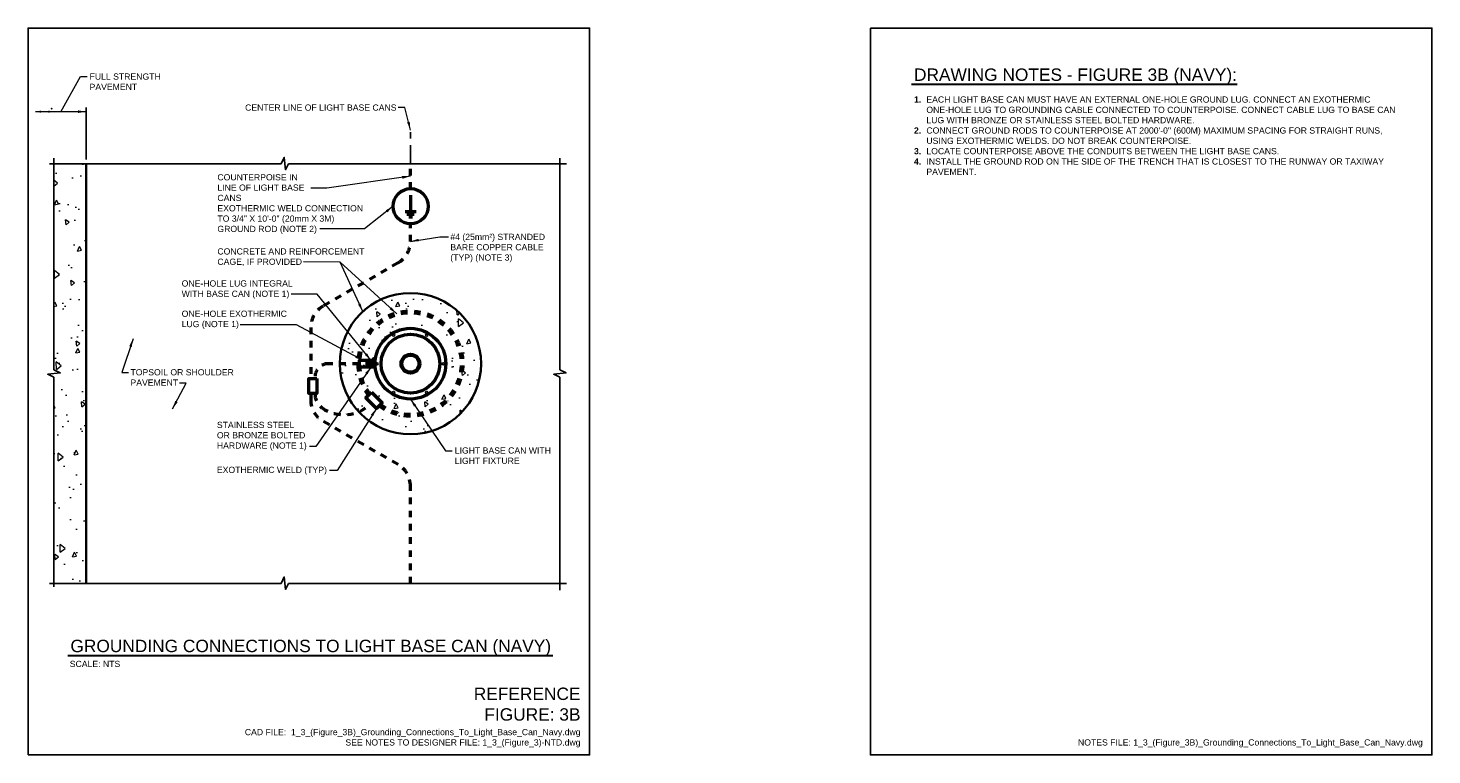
# Model space of a CAD drawing. Header units: inches. Extents: x 0 to 21.3, y 0 to 11.
import ezdxf
from ezdxf.enums import TextEntityAlignment as Align

# ---------------------------------------------------------------- set-up
doc = ezdxf.new("R2010")
doc.units = ezdxf.units.IN
doc.header["$LTSCALE"] = 0.375
doc.header["$MEASUREMENT"] = 0
doc.header["$PDSIZE"] = 2
for name, pattern in [('CENTER2', [1.125, 0.75, -0.125, 0.125, -0.125]), ('DASHED2', [0.375, 0.25, -0.125]), ('HIDDEN2', [0.1875, 0.125, -0.0625])]:
    doc.linetypes.add(name, pattern=pattern)
doc.layers.get('0').update_dxf_attribs({"linetype": 'CONTINUOUS', "lineweight": 35})
for name, color, linetype, lineweight in [('E-AFLD-LITE-RUNW', 203, 'CONTINUOUS', 50), ('E-GRND-CIRC', 4, 'DASHED2', 50), ('E-GRND-EQUI', 83, 'CONTINUOUS', 50), ('G-ANNO-PATT', 8, 'CONTINUOUS', 18), ('G-ANNO-RDME', 5, 'CONTINUOUS', 18), ('S-FSTN-MISC', 13, 'CONTINUOUS', 25), ('S-REIN-RBAR', 5, 'CONTINUOUS', 70), ('S-SLAB-EDGE', 41, 'CONTINUOUS', 35)]:
    doc.layers.add(name, color=color, linetype=linetype, lineweight=lineweight)
for name, color, linetype in [('G-ANNO-DIMS', 7, 'CONTINUOUS'), ('G-ANNO-DIMS @ 1', 7, 'CONTINUOUS'), ('G-ANNO-SYMB', 6, 'CONTINUOUS'), ('G-ANNO-TEXT', 7, 'CONTINUOUS'), ('G-ANNO-TTLB', 7, 'CONTINUOUS')]:
    doc.layers.add(name, color=color, linetype=linetype)
doc.styles.add('00-E-TITLE-1_1', font='arial.ttf', dxfattribs={"height": 0.1875})
doc.styles.add('01-E-BLDG-1_1', font='arial.ttf', dxfattribs={"height": 0.09375})
doc.dimstyles.new('01-E-BLDG-1_1', dxfattribs={"dimtxt": 0.09375, "dimasz": 0.125, "dimexe": 0.0625, "dimexo": 0.0625, "dimgap": 0.0625, "dimtad": 1, "dimdec": 4, "dimzin": 3, "dimdsep": 46, "dimlunit": 4, "dimtxsty": '01-E-BLDG-1_1', "dimcen": 0.0625, "dimclrd": 1, "dimclre": 1, "dimclrt": 256, "dimazin": 0, "dimtfac": 1, "dimtdec": 4, "dimtmove": 1, "dimatfit": 3, "dimfxl": 1, "dimfrac": 2, "dimtolj": 1, "dimtzin": 3, "dimlwd": 0, "dimlwe": 0, "dimarcsym": 0})

# ---------------------------------------------------------------- blocks, each defined once
blk = doc.blocks.new('GRDROD')
at = {"color": 0, "linetype": 'Continuous'}
for p, q in [((0, 0.0781), (0, 0)), ((0, 0), (0, -0.0391)), ((0.039, -0.0391), (-0.0391, -0.0391)), ((0.026, -0.0586), (-0.0261, -0.0586)), ((0.013, -0.0781), (-0.013, -0.0781))]:
    blk.add_line(p, q, dxfattribs=at)
blk.add_circle((0, 0), 0.125, dxfattribs=at)
blk = doc.blocks.new('BREAK')
at = {"color": 0, "linetype": 'Continuous', "flags": 128}
blk.add_lwpolyline([(0, 0), (0.046625, 0.097375), (0.069125, -0.090125), (0.112375, 0)], dxfattribs=at)
blk = doc.blocks.new('DBLARR')
at = {"linetype": 'Continuous'}
for points in [[(-0.227, 0.016), (-0.13, 0), (-0.227, -0.016), (-0.227, -0.016, 0.240091)], [(-0.097, 0.016), (0, 0), (-0.097, -0.016), (-0.097, -0.016, 0.240091), (-0.097, 0.016)]]:
    blk.add_hatch(color=0, dxfattribs=at).paths.add_polyline_path(points)
at = {"color": 0, "linetype": 'Continuous'}
blk.add_point((-0.259, -0.043), dxfattribs=at)

msp = doc.modelspace()

# ---------------------------------------------------------------- hatches: boundary and pattern name
at = {"layer": 'G-ANNO-PATT'}
h = msp.add_hatch(dxfattribs=at)
h.set_pattern_fill('AR-CONC', color=256, scale=0.102394, angle=45, style=0)
h.set_pattern_definition([(95, (-3.5469, -14.16083), (0.564758, 0.473889), [0.076796, -0.844754]), (40, (-3.5469, -14.1608), (-0.645077, 0.444154), [0.061437, -0.675803]), (145.4514, (-3.49984, -14.12134), (-0.080318, 0.918043), [0.065266, -0.71793]), (91.184, (-3.6917, -14.016), (0.892565, 0.65288), [0.115194, -1.26713]), (141.6356, (-3.6173, -13.9616), (-0.02857, 1.38203), [0.0979, -1.076896]), (36.184, (-3.6917, -14.016), (-0.02857, 1.38203), [0.092155, -1.013705]), (66, (-3.5831, -13.9798), (0.723694, 0.140672), [0.076796, -0.844754]), (11, (-3.5831, -13.9798), (-0.348867, 0.701205), [0.061437, -0.675803]), (116.4514, (-3.5228, -13.9681), (0.374828, 0.841877), [0.065266, -0.71793]), (82.5, (-3.5469, -14.16083), (-0.2322235, 0.249832), [0, -0.6676115, 0, -0.6860425, 0, -0.678363]), (52.5, (-3.5469, -14.16083), (-0.0950967, 0.476041), [0, -0.3911466, 0, -0.652252, 0, -0.258546]), (12.5, (-3.70836, -14.3223), (0.402838, 0.370177), [0, -0.255986, 0, -0.798676, 0, -1.059782]), (2.5, (-3.78077, -14.3947), (0.349769, 0.494729), [0, -0.332782, 0, -0.530403, 0, -0.752599])])
h.paths.add_polyline_path([(0.389, 8.946), (0.88, 8.946), (0.88, 2.596), (0.389, 2.596), (0.389, 5.716), (0.299, 5.76), (0.486, 5.782), (0.389, 5.829)])
h = msp.add_hatch(dxfattribs=at)
h.set_pattern_fill('AR-CONC', color=256, scale=0.102394, angle=45, style=0)
h.set_pattern_definition([(95, (1.6471, -14.16083), (0.564758, 0.473889), [0.076796, -0.844754]), (40, (1.6471, -14.1608), (-0.645077, 0.444154), [0.061437, -0.675803]), (145.4514, (1.69415, -14.12134), (-0.080318, 0.918043), [0.065266, -0.71793]), (91.184, (1.5023, -14.016), (0.892565, 0.65288), [0.115194, -1.26713]), (141.6356, (1.5767, -13.9616), (-0.02857, 1.38203), [0.0979, -1.076896]), (36.184, (1.5023, -14.016), (-0.02857, 1.38203), [0.092155, -1.013705]), (66, (1.6109, -13.9798), (0.723694, 0.140672), [0.076796, -0.844754]), (11, (1.6109, -13.9798), (-0.348867, 0.701205), [0.061437, -0.675803]), (116.4514, (1.6712, -13.9681), (0.374828, 0.841877), [0.065266, -0.71793]), (82.5, (1.6471, -14.16083), (-0.2322235, 0.249832), [0, -0.6676115, 0, -0.6860425, 0, -0.678363]), (52.5, (1.6471, -14.16083), (-0.0950967, 0.476041), [0, -0.3911466, 0, -0.652252, 0, -0.258546]), (12.5, (1.48563, -14.3223), (0.402838, 0.370177), [0, -0.255986, 0, -0.798676, 0, -1.059782]), (2.5, (1.41322, -14.3947), (0.349769, 0.494729), [0, -0.332782, 0, -0.530403, 0, -0.752599])])
edge = h.paths.add_edge_path()
edge.add_arc((5.788, 5.921), 0.535, 0, 360)
h.paths.add_polyline_path([(5.133, 5.873), (5.133, 5.969), (5.253, 5.969), (5.253, 5.873)])
edge = h.paths.add_edge_path()
edge.add_arc((5.788, 5.921), 1.069, 0, 180)
edge.add_arc((5.788, 5.921), 1.069, 180, 360)

# ---------------------------------------------------------------- linework, layer by layer
at = {"layer": 'E-AFLD-LITE-RUNW'}
for radius in [0.535, 0.445, 0.142, 0.129]:
    msp.add_circle((5.788, 5.921), radius, dxfattribs=at)
at = {"layer": 'E-GRND-CIRC'}
for p, q in [((5.788, 8.57), (5.788, 8.946)), ((5.788, 7.772), (5.788, 8.038)), ((5.6, 7.447), (4.466, 6.792)), ((4.279, 6.468), (4.279, 5.698)), ((5.012, 5.921), (4.544, 5.921)), ((4.344, 5.721), (4.344, 5.698)), ((4.279, 5.469), (4.279, 5.373)), ((4.344, 5.469), (4.344, 5.456)), ((5.6, 4.394), (4.466, 5.049)), ((5.788, 2.596), (5.788, 4.069))]:
    msp.add_line(p, q, dxfattribs=at)
for centre, radius, start, end in [((5.413, 7.772), 0.375, 300, 0), ((4.654, 6.468), 0.375, 120, 180), ((4.544, 5.721), 0.2, 90, 180), ((4.654, 5.373), 0.375, 180, 240), ((4.594, 5.456), 0.25, 180, 234.5647), ((4.779, 5.715), 0.568, 234.5647, 316.6711), ((5.413, 4.069), 0.375, 0, 60)]:
    msp.add_arc(centre, radius, start, end, dxfattribs=at)
at = {"layer": 'E-GRND-EQUI'}
for points in [[(5.133, 5.969), (5.012, 5.969), (5.012, 5.873), (5.133, 5.873)], [(5.253, 5.969), (5.133, 5.969), (5.133, 5.873), (5.253, 5.873)], [(4.372, 5.698), (4.372, 5.469), (4.251, 5.469), (4.251, 5.698)], [(5.196, 5.491), (5.358, 5.329), (5.273, 5.244), (5.111, 5.406)]]:
    msp.add_lwpolyline(points, close=True, dxfattribs=at)
msp.add_circle((5.193, 5.921, -0.001), 0.0195, dxfattribs=at)
at = {"layer": 'G-ANNO-DIMS', "color": 1}
msp.add_line((0.88, 9.01), (0.88, 9.798), dxfattribs=at)
at = {"layer": 'G-ANNO-DIMS', "linetype": 'CENTER2'}
msp.add_line((5.788, 8.946), (5.788, 9.456), dxfattribs=at)
at = {"layer": 'G-ANNO-SYMB'}
for p, q in [((0.324, 8.946), (3.83, 8.946)), ((0.389, 9.029), (0.389, 5.829)), ((3.943, 8.946), (8.149, 8.946)), ((8.047, 9.029), (8.047, 5.829)), ((0.389, 5.716), (0.389, 2.542)), ((8.047, 5.716), (8.047, 2.495)), ((0.324, 2.596), (3.83, 2.596)), ((3.943, 2.596), (8.149, 2.596))]:
    msp.add_line(p, q, dxfattribs=at)
at = {"layer": 'G-ANNO-TEXT', "linetype": 'Continuous', "lineweight": 30}
for p, q in [((13.371, 10.149), (18.3, 10.149)), ((0.602, 1.503), (7.944, 1.503))]:
    msp.add_line(p, q, dxfattribs=at)
at = {"layer": 'G-ANNO-TTLB'}
for points in [[(0, 0), (0, 11), (8.5, 11), (8.5, 0)], [(12.75, 11), (21.25, 11), (21.25, 0), (12.75, 0)]]:
    msp.add_lwpolyline(points, close=True, dxfattribs=at)
at = {"layer": 'S-FSTN-MISC'}
for centre in [(5.534, 6.352), (6.035, 6.352), (5.284, 5.918), (6.286, 5.918), (5.534, 5.484), (6.035, 5.484)]:
    msp.add_circle(centre, 0.0167, dxfattribs=at)
at = {"layer": 'S-REIN-RBAR', "linetype": 'HIDDEN2'}
msp.add_arc((5.788, 5.921), 0.782, 233.3901, 216.6099, dxfattribs=at)
at = {"layer": 'S-SLAB-EDGE'}
msp.add_line((0.88, 8.946), (0.88, 2.596), dxfattribs=at)
msp.add_circle((5.788, 5.921), 1.069, dxfattribs=at)

# ---------------------------------------------------------------- block references
at = {"layer": 'E-GRND-EQUI', "xscale": 2.129213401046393, "yscale": 2.129213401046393, "zscale": 2.129213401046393}
msp.add_blockref('GRDROD', (5.79, 8.304), dxfattribs=at)
at = {"layer": 'G-ANNO-DIMS @ 1', "color": 1, "rotation": 180}
msp.add_blockref('DBLARR', (0.099, 9.735), dxfattribs=at)
at = {"layer": 'G-ANNO-SYMB'}
for p in [(3.83, 8.946), (3.83, 2.596)]:
    msp.add_blockref('BREAK', p, dxfattribs=at)
at = {"layer": 'G-ANNO-SYMB', "rotation": 269.9999999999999}
for p in [(0.389, 5.829), (8.047, 5.829)]:
    msp.add_blockref('BREAK', p, dxfattribs=at)

# ---------------------------------------------------------------- texts
at = {"layer": 'G-ANNO-RDME', "attachment_point": 9}
for s, insert, char_height, width, style in [('REFERENCE FIGURE: 3B', (8.362, 0.516), 0.1875, 1.56492, '00-E-TITLE-1_1'), ('CAD FILE:  1_3_(Figure_3B)_Grounding_Connections_To_Light_Base_Can_Navy.dwg\\PSEE NOTES TO DESIGNER FILE: 1_3_(Figure_3)-NTD.dwg', (8.362, 0.114), 0.09375, 7.02645, '01-E-BLDG-1_1'), ('NOTES FILE: 1_3_(Figure_3B)_Grounding_Connections_To_Light_Base_Can_Navy.dwg', (21.112, 0.114), 0.09375, 7.02645, '01-E-BLDG-1_1')]:
    msp.add_mtext(s, dxfattribs=dict(at, insert=insert, char_height=char_height, width=width, style=style))
at = {"layer": 'G-ANNO-TEXT', "style": '00-E-TITLE-1_1'}
for s, p in [('DRAWING NOTES - FIGURE 3B (NAVY):', (13.41, 10.145)), ('GROUNDING CONNECTIONS TO LIGHT BASE CAN (NAVY)', (0.641, 1.499))]:
    msp.add_text(s, height=0.1875, dxfattribs=at).set_placement(p, align=Align.BOTTOM_LEFT)
at = {"layer": 'G-ANNO-TEXT', "style": '01-E-BLDG-1_1'}
msp.add_text('SCALE: NTS', height=0.0938, dxfattribs=at).set_placement((0.631, 1.424), align=Align.TOP_LEFT)
at = {"layer": 'G-ANNO-TEXT', "char_height": 0.09375, "attachment_point": 1, "style": '01-E-BLDG-1_1'}
for s, insert, width in [('FULL STRENGTH PAVEMENT', (0.931, 10.313), 1.07697), ('\\A1;CENTER LINE OF LIGHT BASE CANS', (3.285, 9.844), 2.35005), ('\\pi-0.1875,l0.1875,t0.1875,0.28125;{\\fArial|b1|i0|c0|p34;1.^I}EACH LIGHT BASE CAN MUST HAVE AN EXTERNAL ONE-HOLE GROUND LUG. CONNECT AN EXOTHERMIC \\P\\pi0,t0.28125;ONE-HOLE LUG TO GROUNDING CABLE CONNECTED TO COUNTERPOISE. CONNECT CABLE LUG TO BASE CAN \\PLUG WITH BRONZE OR STAINLESS STEEL BOLTED HARDWARE.\\P\\pi-0.1875,t0.1875,0.28125;{\\fArial|b1|i0|c0|p34;2.^I}CONNECT GROUND RODS TO COUNTERPOISE AT 2000\'-0" (600M) MAXIMUM SPACING FOR STRAIGHT RUNS, \\P\\pi0,t0.28125;USING EXOTHERMIC WELDS. DO NOT BREAK COUNTERPOISE.\\P\\pi-0.1875,t0.1875,0.28125;{\\fArial|b1|i0|c0|p34;3.^I}LOCATE COUNTERPOISE ABOVE THE CONDUITS BETWEEN THE LIGHT BASE CANS.\\P{\\fArial|b1|i0|c0|p34;4.^I}INSTALL THE GROUND ROD ON THE SIDE OF THE TRENCH THAT IS CLOSEST TO THE RUNWAY OR TAXIWAY \\P\\pi0,t0.28125;PAVEMENT.', (13.41, 9.966), 7.42379), ('\\A1;COUNTERPOISE IN LINE OF LIGHT BASE CANS', (2.866, 8.789), 1.52969), ('\\A1;EXOTHERMIC WELD CONNECTION TO 3/4" X 10\'-0" (20mm X 3M) GROUND ROD (NOTE 2)', (2.866, 8.32), 2.2119), ('\\A1;#4 (25mm²) STRANDED BARE COPPER CABLE (TYP) (NOTE 3)', (6.392, 7.887), 1.43275), ('\\A1;CONCRETE AND REINFORCEMENT CAGE, IF PROVIDED', (2.866, 7.667), 2.23021), ('\\A1;ONE-HOLE LUG INTEGRAL WITH BASE CAN (NOTE 1)', (2.325, 7.182), 1.68935), ('\\A1;ONE-HOLE EXOTHERMIC LUG (NOTE 1)', (2.325, 6.724), 1.59795), ('\\A1;TOPSOIL OR SHOULDER PAVEMENT', (1.55, 5.838), 1.58318), ('\\A1;STAINLESS STEEL OR BRONZE BOLTED HARDWARE (NOTE 1)', (2.858, 5.041), 1.36047), ('\\A1;LIGHT BASE CAN WITH LIGHT FIXTURE', (6.459, 4.654), 1.459), ('\\A1;EXOTHERMIC WELD (TYP)', (2.858, 4.361), 1.83357)]:
    msp.add_mtext(s, dxfattribs=dict(at, insert=insert, width=width))
at = {"layer": 'G-ANNO-TEXT', "insert": (4.436, 6.607), "char_height": 0.0938, "attachment_point": 1, "style": '01-E-BLDG-1_1'}
msp.add_mtext('\\A1;', dxfattribs=at)

# ---------------------------------------------------------------- leaders
at = {"layer": 'G-ANNO-DIMS'}
msp.add_leader([(0.88, 9.735), (0.113, 9.735)], dimstyle='01-E-BLDG-1_1', override={"dimasz": 0.125}, dxfattribs=at)
at = {"layer": 'G-ANNO-TEXT'}
msp.add_leader([(0.496, 9.735), (0.794, 10.265), (0.894, 10.265)], dimstyle='01-E-BLDG-1_1', override={"dimldrblk": 'None'}, dxfattribs=at)
for points in [[(5.788, 9.456), (5.703, 9.796), (5.603, 9.796)], [(5.788, 8.758), (4.524, 8.579), (4.278, 8.579)], [(5.524, 8.304), (5.092, 7.962), (4.416, 7.962)], [(5.788, 7.772), (6.232, 7.839), (6.363, 7.839)], [(5.58, 6.675), (4.725, 7.458), (4.17, 7.462)], [(5.066, 6.709), (4.725, 7.458), (4.17, 7.462)], [(5.193, 5.969), (4.376, 6.974), (3.983, 6.974)], [(5.073, 5.969), (4.063, 6.511), (3.208, 6.511)], [(1.589, 6.297), (1.421, 5.79), (1.522, 5.79)], [(5.193, 5.873), (4.358, 4.666), (4.258, 4.666)], [(2.187, 5.236), (2.391, 5.624), (2.291, 5.624)], [(5.788, 5.386), (6.317, 4.6), (6.417, 4.6)], [(5.273, 5.244), (4.678, 4.303), (4.564, 4.303)]]:
    msp.add_leader(points, dimstyle='01-E-BLDG-1_1', dxfattribs=at)

doc.saveas('drawing.dxf')
